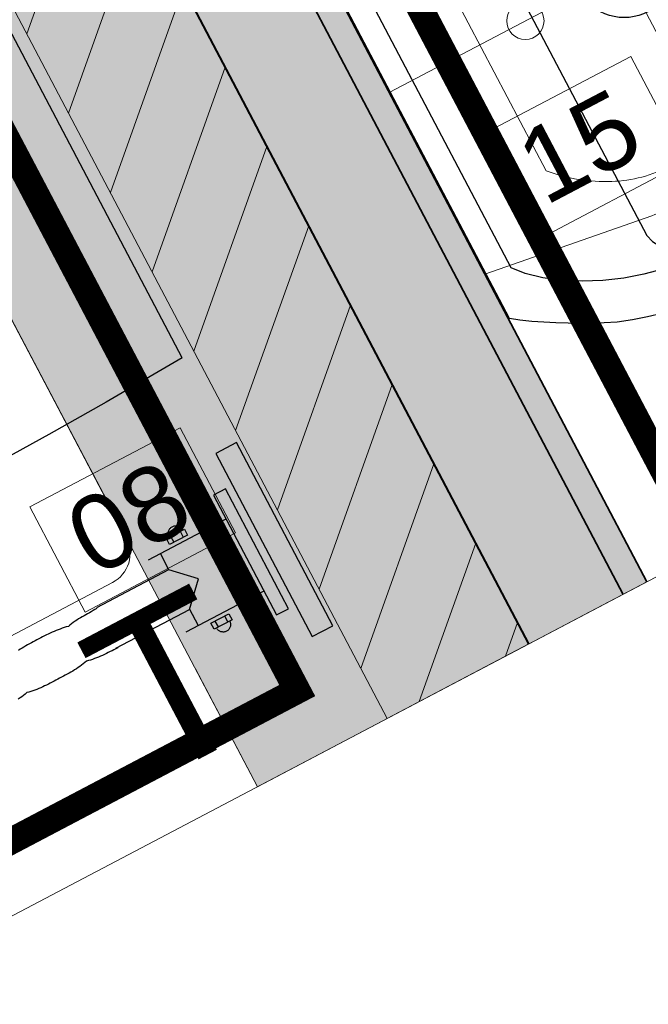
# Model space of a CAD drawing. Header units: metres. Extents: x 7408630 to 7411134, y 5569633 to 5570339.
# Tile 72 of 76: x 7410495.344 to 7410495.815, y 5569900.654 to 5569901.392. Entities that reach past the tile are written whole.
import ezdxf
from ezdxf.enums import TextEntityAlignment as Align

# ---------------------------------------------------------------- set-up
doc = ezdxf.new("R2010")
doc.units = ezdxf.units.M
doc.header["$MEASUREMENT"] = 0
doc.linetypes.add('HIDDEN2', pattern=[4.762499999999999, 3.175, -1.5875])
doc.layers.add('0-wypos-sanitarne', color=1, linetype='Continuous')
doc.layers.add('AS_ opisy', color=7, linetype='Continuous')
for name, color, linetype, lineweight in [('0-ZABUDOWA GK-MDF', 54, 'Continuous', 35), ('0_LEGENDA', 253, 'Continuous', 13), ('1_POSADZKA PODZIAŁY', 151, 'Continuous', 0), ('1_POSADZKI COKOŁY', 170, 'Continuous', 0), ('Hatch_zamurowania', 4, 'Continuous', 5), ('Istn-sciany', 3, 'Continuous', 20), ('OPIS POM NOWE', 140, 'Continuous', 5), ('Opis_pom', 9, 'Continuous', 18), ('Sciany', 2, 'Continuous', 40), ('WYBURZENIA HATCH', 253, 'Continuous', 0)]:
    doc.layers.add(name, color=color, linetype=linetype, lineweight=lineweight)
doc.layers.add('Wyburzenia', color=7, linetype='Continuous', lineweight=13, true_color=0xb0b0b0)
doc.styles.add('ARIAL', font='tahoma.ttf')
doc.styles.add('ROMANS07', font='arial.ttf')
doc.styles.add('TXT', font='simplex.shx')
pattern_1 = [(0, (-58931.34199039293, 199163.1944934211), (0, 80), []), (90, (-58931.34199039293, 199163.1944934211), (-80, 4.898587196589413e-15), [])]

# ---------------------------------------------------------------- blocks, each defined once
blk = doc.blocks.new('A$C351F644B')
for p, q in [((-16.70716144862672, 35.71644505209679), (-13.07346640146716, 19.98303263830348)), ((16.70716144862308, 35.71644505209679), (13.07346640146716, 19.98303263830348)), ((13.07346640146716, 19.98303263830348), (-13.07346640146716, 19.98303263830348)), ((-20, 17.5), (20, 17.5)), ((-22.5, 2.5), (-22.5, 15)), ((22.5, 15), (22.5, 2.5)), ((20, 0), (-20, 0))]:
    blk.add_line(p, q)
blk.add_circle((0, 8.75), 1.959448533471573)
for centre, radius, start, end in [((-3.637978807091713e-12, 50.9337153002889), 14.0662846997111, 90, 120.1094022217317), ((0, 50.93371530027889), 14.06628469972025, 59.89059777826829, 90), ((2.348952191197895, 46.88309227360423), 18.74871177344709, 120.1094022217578, 144.4623222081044), ((-2.348952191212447, 46.8830922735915), 18.74871177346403, 35.53767779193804, 59.89059777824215), ((6.058980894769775, 44.23307177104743), 23.3079794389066, 144.4623222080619, 163.5182619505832), ((-6.058980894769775, 44.23307177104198), 23.30797943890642, 16.4817380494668, 35.53767779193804), ((11.91658841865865, 42.50000000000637), 29.41658841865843, 163.5182619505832, 180), ((-11.91658841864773, 42.49999999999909), 29.41658841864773, 0, 16.4817380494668), ((11.91658841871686, 42.50000000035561), 29.41658841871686, 180.0000000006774, 193.3325782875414), ((-11.91658841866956, 42.49999999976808), 29.41658841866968, 346.6674217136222, 4.689918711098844e-10), ((-20, 15), 2.5, 90, 180), ((20, 15), 2.5, 0, 90), ((-20, 2.5), 2.5, 180, 270), ((20, 2.5), 2.5, 270, 0)]:
    blk.add_arc(centre, radius, start, end)
blk = doc.blocks.new('A$C578D6593')
for p, q in [((-26.36362283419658, 0), (-29.160557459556, 18.76077541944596)), ((17.63637716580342, 0), (20.43331179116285, 18.76077541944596)), ((-19.62802756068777, 11), (10.90078189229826, 11)), ((-26.36362283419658, 0), (17.63637716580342, 0))]:
    blk.add_line(p, q)
blk.add_circle((-4.363622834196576, 16.5), 2)
for centre, radius, start, end in [((-4.363622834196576, 13.99932096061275), 29.00067903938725, 90, 109.6071022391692), ((-4.363622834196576, 13.99932096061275), 29.00067903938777, 70.39289776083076, 90), ((-5.669874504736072, 17.66626340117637), 25.10802438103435, 109.6071022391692, 130.6955310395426), ((-3.057371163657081, 17.66626340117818), 25.10802438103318, 49.30446896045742, 70.39289776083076), ((-4.363622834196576, 15.49932096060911), 25.00067903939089, 90, 109.6071022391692), ((-4.363622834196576, 15.49932096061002), 25.00067903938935, 70.39289776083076, 90), ((-5.669874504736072, 19.1662634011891), 21.10802438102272, 109.6071022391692, 130.6955310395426), ((-3.057371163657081, 19.16626340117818), 21.10802438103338, 49.30446896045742, 70.39289776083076), ((-7.679959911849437, 20.00357201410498), 22.02525697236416, 130.6955310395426, 154.2825024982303), ((-1.047285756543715, 20.00357201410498), 22.02525697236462, 25.7174975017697, 49.30446896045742), ((-7.679959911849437, 21.5035720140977), 18.02525697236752, 130.6955310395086, 154.2825024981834), ((-1.047285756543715, 21.50357201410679), 18.02525697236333, 25.7174975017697, 49.30446896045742), ((-10.78687910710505, 21.50000000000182), 18.57674372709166, 154.2825024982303, 180), ((2.059633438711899, 21.50000000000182), 18.57674372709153, 0, 25.7174975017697), ((-10.78687910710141, 23.00000000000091), 14.57674372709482, 154.2825024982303, 180), ((2.059633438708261, 23), 14.57674372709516, 0, 25.7174975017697), ((-10.78687910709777, 23.00000000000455), 14.5767437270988, 180, 205.7174975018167), ((2.059633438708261, 23.00000000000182), 14.57674372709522, 334.2825024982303, 0), ((-10.78687910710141, 21.5), 18.57674372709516, 180, 188.4794401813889), ((2.059633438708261, 21.5), 18.57674372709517, 351.5205598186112, 0), ((-7.679959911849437, 24.49642798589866), 18.02525697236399, 205.7174975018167, 228.4822954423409), ((-1.047285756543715, 24.49642798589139), 18.02525697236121, 311.5177045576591, 334.2825024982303)]:
    blk.add_arc(centre, radius, start, end)
blk = doc.blocks.new('umywalka niep')
for p, q in [((-1.750359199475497, -33.90938066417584), (-1.750359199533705, -49.43985943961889)), ((8.692441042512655e-06, -33.90938066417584), (-1.750359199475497, -33.90938066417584)), ((8.692441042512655e-06, -49.43985943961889), (8.692441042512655e-06, -33.90938066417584)), ((-2.362957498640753, -36.59753267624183), (-3.378268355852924, -36.59753267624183)), ((-3.378268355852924, -36.59753267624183), (-3.378268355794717, -46.7517074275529)), ((-2.362957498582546, -46.75170742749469), (-2.362957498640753, -36.59753267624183)), ((-7.77794873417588, -37.64619983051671), (-7.791504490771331, -37.69920435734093)), ((-7.759214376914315, -37.59563229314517), (-7.77794873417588, -37.64619983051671)), ((-7.736062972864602, -37.54719712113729), (-7.759214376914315, -37.59563229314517)), ((-7.708342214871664, -37.50180818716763), (-7.736062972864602, -37.54719712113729)), ((-7.676509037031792, -37.45916086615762), (-7.708342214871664, -37.50180818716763)), ((-7.640563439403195, -37.42016903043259), (-7.676509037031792, -37.45916086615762)), ((-7.601571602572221, -37.38422343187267), (-7.640563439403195, -37.42016903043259)), ((-7.558924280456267, -37.35239025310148), (-7.601571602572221, -37.38422343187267)), ((-7.513535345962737, -37.32466949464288), (-7.558924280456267, -37.35239025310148)), ((-7.465100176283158, -37.30151809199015), (-7.513535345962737, -37.32466949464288)), ((-7.41453263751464, -37.28278373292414), (-7.465100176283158, -37.30151809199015)), ((-7.361528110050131, -37.26922797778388), (-7.41453263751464, -37.28278373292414)), ((-7.30669584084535, -37.26085082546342), (-7.361528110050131, -37.26922797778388)), ((-7.250188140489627, -37.25810921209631), (-7.30669584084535, -37.26085082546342)), ((-7.194137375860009, -37.26085082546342), (-7.250188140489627, -37.25810921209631)), ((-7.139305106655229, -37.26922797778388), (-7.194137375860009, -37.26085082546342)), ((-7.086605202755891, -37.28278373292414), (-7.139305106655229, -37.26922797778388)), ((-7.035733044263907, -37.30151809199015), (-7.086605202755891, -37.28278373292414)), ((-6.987602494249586, -37.32466949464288), (-7.035733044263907, -37.30151809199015)), ((-6.9419089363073, -37.35239025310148), (-6.987602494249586, -37.32466949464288)), ((-6.899413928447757, -37.38422343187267), (-6.9419089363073, -37.35239025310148)), ((-6.859965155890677, -37.42016903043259), (-6.899413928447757, -37.38422343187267)), ((-6.824476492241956, -37.45916086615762), (-6.859965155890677, -37.42016903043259)), ((-6.792643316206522, -37.50180818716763), (-6.824476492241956, -37.45916086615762)), ((-6.764922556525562, -37.54719712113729), (-6.792643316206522, -37.50180818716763)), ((-6.741466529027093, -37.59563229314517), (-6.764922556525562, -37.54719712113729)), ((-6.722884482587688, -37.6461998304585), (-6.741466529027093, -37.59563229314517)), ((-6.709176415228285, -37.69920435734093), (-6.722884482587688, -37.6461998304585)), ((-8.01174743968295, -38.34043728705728), (-8.01174743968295, -37.83293417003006)), ((-8.01174743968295, -37.83293417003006), (-6.488628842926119, -37.83293417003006)), ((-6.488628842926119, -38.34043728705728), (-8.01174743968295, -38.34043728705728)), ((-7.791504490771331, -37.69920435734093), (-7.799881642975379, -37.75403662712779)), ((-7.65107295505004, -37.82836481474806), (-7.65107295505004, -38.32764309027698)), ((-6.849151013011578, -37.82836481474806), (-6.849151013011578, -38.32764309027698)), ((-6.700799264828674, -37.75403662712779), (-6.709176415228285, -37.69920435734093)), ((-6.697753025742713, -37.81054432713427), (-6.700799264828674, -37.75403662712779)), ((-6.697753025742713, -37.81054432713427), (-6.697753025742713, -37.81054432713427)), ((-6.488628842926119, -37.83293417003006), (-6.488628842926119, -38.34043728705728)), ((-3.38420851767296, -38.62830670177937), (-9.984338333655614, -38.62830670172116)), ((-8.934757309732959, -39.98586230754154), (-8.934757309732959, -38.62556508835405)), ((-5.583896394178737, -44.68894791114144), (-5.583896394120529, -38.62556508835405)), ((-21.58334338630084, -40.07633555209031), (-21.74311852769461, -40.09019593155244)), ((-21.42280668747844, -40.06536909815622), (-21.58334338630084, -40.07633555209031)), ((-21.26211767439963, -40.05653501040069), (-21.42280668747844, -40.06536909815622)), ((-21.10127635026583, -40.04998560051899), (-21.26211767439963, -40.05653501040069)), ((-20.94043502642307, -40.0452639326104), (-21.10127635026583, -40.04998560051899)), ((-20.77989832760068, -40.04221769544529), (-20.94043502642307, -40.0452639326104)), ((-20.62012318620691, -40.04023764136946), (-20.77989832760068, -40.04221769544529)), ((-20.46110960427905, -40.03932376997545), (-20.62012318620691, -40.04023764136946)), ((-20.303314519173, -40.03901914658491), (-20.46110960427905, -40.03932376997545)), ((-20.14658561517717, -40.03901914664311), (-20.303314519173, -40.03901914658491)), ((-19.9866581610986, -40.03901914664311), (-20.14658561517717, -40.03901914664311)), ((-19.82657839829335, -40.03932376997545), (-19.9866581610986, -40.03901914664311)), ((-19.66665094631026, -40.04023764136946), (-19.82657839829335, -40.03932376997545)), ((-19.50672349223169, -40.04221769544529), (-19.66665094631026, -40.04023764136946)), ((-19.34725297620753, -40.04511162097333), (-19.50672349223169, -40.04221769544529)), ((-19.1873255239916, -40.04968097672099), (-19.34725297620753, -40.04511162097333)), ((-19.02785500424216, -40.05607807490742), (-19.1873255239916, -40.04968097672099)), ((-18.86792755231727, -40.06460753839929), (-19.02785500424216, -40.05607807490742)), ((-18.70845703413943, -40.07526936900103), (-18.86792755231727, -40.06460753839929)), ((-18.54898651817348, -40.08882512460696), (-18.70845703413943, -40.07526936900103)), ((-18.38951600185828, -40.10512249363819), (-18.54898651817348, -40.08882512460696)), ((-18.22974086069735, -40.12507534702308), (-18.38951600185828, -40.10512249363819)), ((-18.07027034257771, -40.14822675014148), (-18.22974086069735, -40.12507534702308)), ((-17.91064751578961, -40.17549057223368), (-18.07027034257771, -40.14822675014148)), ((-17.75102468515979, -40.20671450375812), (-17.91064751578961, -40.17549057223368)), ((-17.59109723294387, -40.24266010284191), (-17.75102468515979, -40.20671450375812)), ((-17.43436832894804, -40.20747606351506), (-17.59109723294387, -40.24266010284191)), ((-17.27763942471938, -40.17823218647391), (-17.43436832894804, -40.20747606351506)), ((-17.12091052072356, -40.15401460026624), (-17.27763942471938, -40.17823218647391)), ((-16.96372468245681, -40.13467099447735), (-17.12091052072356, -40.15401460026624)), ((-16.80699578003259, -40.11898287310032), (-16.96372468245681, -40.13467099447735)), ((-16.64980994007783, -40.10695023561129), (-16.80699578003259, -40.11898287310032)), ((-16.49308103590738, -40.09750690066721), (-16.64980994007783, -40.10695023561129)), ((-16.33589519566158, -40.09050055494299), (-16.49308103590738, -40.09750690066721)), ((-16.1791662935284, -40.08471270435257), (-16.33589519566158, -40.09050055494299)), ((-16.02198045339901, -40.0801433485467), (-16.1791662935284, -40.08471270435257)), ((-15.86525155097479, -40.07587861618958), (-16.02198045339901, -40.0801433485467)), ((-15.70806571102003, -40.07161388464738), (-15.86525155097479, -40.07587861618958)), ((-15.55133680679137, -40.06628296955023), (-15.70806571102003, -40.07161388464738)), ((-15.39415096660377, -40.05973355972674), (-15.55133680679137, -40.06628296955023)), ((-15.23742206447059, -40.05105178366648), (-15.39415096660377, -40.05973355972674)), ((-15.08023622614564, -40.04008532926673), (-15.23742206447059, -40.05105178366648)), ((-8.95912720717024, -39.99957037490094), (-15.08160703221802, -39.99957037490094)), ((-15.08023622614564, -40.04008532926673), (-15.08023622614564, -40.04008532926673)), ((-7.293292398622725, -41.62123474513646), (-8.946485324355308, -39.99378252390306)), ((-8.951359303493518, -43.35225903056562), (-7.293292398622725, -41.62123474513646)), ((-23.29913648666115, -43.30306229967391), (-23.45860700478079, -43.32255821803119)), ((-23.139665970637, -43.27975858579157), (-23.29913648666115, -43.30306229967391)), ((-22.98019545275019, -43.25279938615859), (-23.139665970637, -43.27975858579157)), ((-22.82072493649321, -43.22172776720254), (-22.98019545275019, -43.25279938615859)), ((-22.66125442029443, -43.18654372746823), (-22.82072493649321, -43.22172776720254)), ((-22.5063532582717, -43.22172776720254), (-22.66125442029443, -43.18654372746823)), ((-22.35038591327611, -43.25264707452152), (-22.5063532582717, -43.22172776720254)), ((-22.19396163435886, -43.2791493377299), (-22.35038591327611, -43.25264707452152)), ((-22.0366234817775, -43.30199611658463), (-22.19396163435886, -43.2791493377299)), ((-21.87898070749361, -43.32103509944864), (-22.0366234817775, -43.30199611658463)), ((-21.72088099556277, -43.3368755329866), (-21.87898070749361, -43.32103509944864)), ((-21.56247666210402, -43.34966972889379), (-21.72088099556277, -43.3368755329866)), ((-21.40392001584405, -43.36002693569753), (-21.56247666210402, -43.34966972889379)), ((-21.24582030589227, -43.3676425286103), (-21.40392001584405, -43.36002693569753)), ((-21.0874159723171, -43.37343037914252), (-21.24582030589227, -43.3676425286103)), ((-20.92931626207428, -43.37739048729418), (-21.0874159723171, -43.37343037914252)), ((-20.77136886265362, -43.38013210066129), (-20.92931626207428, -43.37739048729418)), ((-20.61433533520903, -43.38150290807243), (-20.77136886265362, -43.38013210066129)), ((-20.45760643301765, -43.38226446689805), (-20.61433533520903, -43.38150290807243)), ((-20.30179139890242, -43.38241677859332), (-20.45760643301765, -43.38226446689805)), ((-20.14658561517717, -43.38256909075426), (-20.30179139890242, -43.38241677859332)), ((-19.98757203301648, -43.38241677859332), (-20.14658561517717, -43.38256909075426)), ((-19.82718764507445, -43.38226446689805), (-19.98757203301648, -43.38241677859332)), ((-19.66634632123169, -43.38135059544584), (-19.82718764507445, -43.38226446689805)), ((-19.50474343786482, -43.37997978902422), (-19.66634632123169, -43.38135059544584)), ((-19.34314055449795, -43.37723817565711), (-19.50474343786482, -43.37997978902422)), ((-19.18123304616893, -43.37312575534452), (-19.34314055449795, -43.37723817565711)), ((-19.01963016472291, -43.36703328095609), (-19.18123304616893, -43.37312575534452)), ((-18.85817959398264, -43.35911306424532), (-19.01963016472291, -43.36703328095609)), ((-18.69749058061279, -43.34845123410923), (-18.85817959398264, -43.35911306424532)), ((-18.53756312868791, -43.33520010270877), (-18.69749058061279, -43.34845123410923)), ((-18.37870185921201, -43.3187504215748), (-18.53756312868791, -43.33520010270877)), ((-18.22090677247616, -43.29910219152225), (-18.37870185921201, -43.3187504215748)), ((-18.0647871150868, -43.27534154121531), (-18.22090677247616, -43.29910219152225)), ((-17.91003826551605, -43.24792540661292), (-18.0647871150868, -43.27534154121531)), ((-17.75726947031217, -43.21593991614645), (-17.91003826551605, -43.24792540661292)), ((-17.60632841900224, -43.1795373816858), (-17.75726947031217, -43.21593991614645)), ((-17.44944720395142, -43.21593991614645), (-17.60632841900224, -43.1795373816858)), ((-17.29149980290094, -43.24792540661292), (-17.44944720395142, -43.21593991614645)), ((-17.133247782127, -43.27534154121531), (-17.29149980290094, -43.24792540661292)), ((-16.97438651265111, -43.29910219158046), (-17.133247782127, -43.27534154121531)), ((-16.81522061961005, -43.3187504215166), (-16.97438651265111, -43.29910219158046)), ((-16.65559778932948, -43.33535241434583), (-16.81522061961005, -43.3187504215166)), ((-16.4958226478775, -43.3486035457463), (-16.65559778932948, -43.33535241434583)), ((-16.33559057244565, -43.35941768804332), (-16.4958226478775, -43.3486035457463)), ((-16.17566312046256, -43.36749021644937), (-16.33559057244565, -43.35941768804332)), ((-16.01527873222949, -43.37358269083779), (-16.17566312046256, -43.36749021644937)), ((-15.85489434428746, -43.37769511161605), (-16.01527873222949, -43.37358269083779)), ((-15.6945099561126, -43.38058903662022), (-15.85489434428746, -43.37769511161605)), ((-15.5345825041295, -43.38195984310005), (-15.6945099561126, -43.38058903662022)), ((-15.3743504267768, -43.38287371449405), (-15.5345825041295, -43.38195984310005)), ((-15.21457528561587, -43.38302602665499), (-15.3743504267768, -43.38287371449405)), ((-15.05480014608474, -43.38317833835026), (-15.21457528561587, -43.38302602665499)), ((-15.19157619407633, -43.35225903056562), (-8.951359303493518, -43.35225903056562)), ((-15.05480014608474, -43.38317833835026), (-15.05480014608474, -43.38317833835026)), ((-8.934757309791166, -44.68894791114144), (-8.934757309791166, -43.35850381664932)), ((-3.38420851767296, -44.72078109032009), (-9.984338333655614, -44.72078109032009)), ((-8.01174743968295, -45.5138689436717), (-8.011747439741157, -45.00636582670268)), ((-8.011747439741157, -45.00636582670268), (-6.488628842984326, -45.00636582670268)), ((-7.65107295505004, -45.5184382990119), (-7.65107295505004, -45.01916002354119)), ((-6.849151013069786, -45.5184382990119), (-6.849151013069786, -45.01916002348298)), ((-6.488628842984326, -45.00636582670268), (-6.488628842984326, -45.5138689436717)), ((-6.488628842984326, -45.5138689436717), (-8.01174743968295, -45.5138689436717)), ((-7.791504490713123, -45.64714182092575), (-7.799881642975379, -45.59230955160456)), ((-7.777948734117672, -45.69984172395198), (-7.791504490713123, -45.64714182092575)), ((-7.759214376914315, -45.75071388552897), (-7.777948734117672, -45.69984172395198)), ((-7.736062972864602, -45.7988444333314), (-7.759214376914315, -45.75071388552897)), ((-7.708342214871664, -45.84453799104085), (-7.736062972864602, -45.7988444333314)), ((-6.76492255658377, -45.7988444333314), (-6.792643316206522, -45.84453799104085)), ((-6.741466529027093, -45.75071388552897), (-6.76492255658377, -45.7988444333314)), ((-6.72288448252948, -45.69984172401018), (-6.741466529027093, -45.75071388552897)), ((-6.709176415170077, -45.64714182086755), (-6.72288448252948, -45.69984172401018)), ((-6.700799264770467, -45.59230955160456), (-6.709176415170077, -45.64714182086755)), ((-6.697753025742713, -45.53625878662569), (-6.700799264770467, -45.59230955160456)), ((-6.697753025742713, -45.53625878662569), (-6.697753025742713, -45.53625878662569)), ((-7.676509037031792, -45.88703299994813), (-7.708342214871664, -45.84453799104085)), ((-7.640563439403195, -45.92648177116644), (-7.676509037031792, -45.88703299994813)), ((-7.601571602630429, -45.9619704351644), (-7.640563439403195, -45.92648177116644)), ((-7.558924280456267, -45.99380361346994), (-7.601571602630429, -45.9619704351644)), ((-7.513535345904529, -46.02152437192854), (-7.558924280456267, -45.99380361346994)), ((-7.465100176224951, -46.04498039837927), (-7.513535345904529, -46.02152437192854)), ((-7.41453263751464, -46.06356244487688), (-7.465100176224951, -46.04498039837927)), ((-7.361528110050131, -46.07727051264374), (-7.41453263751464, -46.06356244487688)), ((-7.30669584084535, -46.08564766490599), (-7.361528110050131, -46.07727051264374)), ((-7.250188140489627, -46.0886939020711), (-7.30669584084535, -46.08564766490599)), ((-7.194137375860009, -46.08564766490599), (-7.250188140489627, -46.0886939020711)), ((-7.139305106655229, -46.07727051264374), (-7.194137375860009, -46.08564766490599)), ((-7.086605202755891, -46.06356244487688), (-7.139305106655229, -46.07727051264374)), ((-7.035733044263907, -46.04498039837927), (-7.086605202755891, -46.06356244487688)), ((-6.987602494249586, -46.02152437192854), (-7.035733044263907, -46.04498039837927)), ((-6.9419089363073, -45.99380361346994), (-6.987602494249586, -46.02152437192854)), ((-6.899413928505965, -45.9619704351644), (-6.9419089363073, -45.99380361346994)), ((-6.859965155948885, -45.92648177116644), (-6.899413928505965, -45.9619704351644)), ((-6.824476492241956, -45.88703299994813), (-6.859965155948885, -45.92648177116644)), ((-6.792643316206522, -45.84453799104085), (-6.824476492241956, -45.88703299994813)), ((-3.378268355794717, -46.7517074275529), (-2.362957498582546, -46.75170742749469)), ((-1.750359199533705, -49.43985943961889), (8.692441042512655e-06, -49.43985943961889))]:
    blk.add_line(p, q)
blk = doc.blocks.new('A$Cfa5879fe')
at = {"linetype": 'Continuous'}
for points in [[(-0.2689946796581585, -1.373418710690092e-05), (0.2689946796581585, 1.373418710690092e-05)], [(-0.2689959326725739, -4.269268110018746e-05), (-0.2718548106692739, -0.06611439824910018), (-0.2732794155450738, -0.1153402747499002), (-0.2740543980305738, -0.1542785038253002), (-0.2745049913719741, -0.1865286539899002), (-0.2747793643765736, -0.2140890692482), (-0.2749532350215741, -0.2381816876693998), (-0.2750664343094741, -0.2596077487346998), (-0.2751278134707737, -0.2789168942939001), (-0.2751403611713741, -0.2891865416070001)]]:
    blk.add_lwpolyline(points, dxfattribs=at)
blk = doc.blocks.new('A$C527aaae0')
for points in [[(0.1915396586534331, -0.001028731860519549), (0.1974737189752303, -0.009309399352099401), (0.2030117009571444, -0.01727044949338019), (0.2081756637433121, -0.02501212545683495), (0.2129876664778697, -0.03263467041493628), (0.2174697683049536, -0.04023832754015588), (0.2216440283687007, -0.04792334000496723), (0.2255325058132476, -0.05578995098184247), (0.2291572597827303, -0.06393840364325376), (0.2328138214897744, -0.07346888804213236), (0.2365609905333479, -0.08447942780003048), (0.2399195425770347, -0.09533923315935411), (0.2428512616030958, -0.1061286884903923), (0.2453179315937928, -0.1169281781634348), (0.2472813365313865, -0.1278180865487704), (0.2487032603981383, -0.1388787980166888), (0.2495454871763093, -0.1501906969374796), (0.2497698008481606, -0.1618341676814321), (0.2491873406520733, -0.1765829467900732), (0.247829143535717, -0.1917958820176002), (0.2456990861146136, -0.2067330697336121), (0.2427689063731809, -0.221400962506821), (0.239010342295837, -0.2358060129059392), (0.2343951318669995, -0.2499546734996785), (0.2288950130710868, -0.2638533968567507), (0.2224817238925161, -0.277508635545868), (0.2132242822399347, -0.293649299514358), (0.1946554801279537, -0.3189534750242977), (0.1739800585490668, -0.3414527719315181), (0.1513188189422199, -0.3610338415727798), (0.1267925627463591, -0.3775833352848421), (0.1005220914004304, -0.3909879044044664), (0.07262820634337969, -0.4011342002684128), (0.04323170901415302, -0.4079088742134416), (0.01245340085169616, -0.4111985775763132), (-0.01905587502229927, -0.4105231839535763), (-0.04947961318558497, -0.406268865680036), (-0.07856211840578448, -0.3987908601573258), (-0.1061593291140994, -0.38812553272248), (-0.1321271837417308, -0.3743092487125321), (-0.15632162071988, -0.3573783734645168), (-0.1785985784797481, -0.3373692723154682), (-0.1988139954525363, -0.3143183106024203), (-0.2168238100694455, -0.2882618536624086), (-0.2236785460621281, -0.2745943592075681), (-0.2298513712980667, -0.2607962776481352), (-0.2352923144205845, -0.2468363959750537), (-0.2399514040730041, -0.2326835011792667), (-0.2437786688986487, -0.2183063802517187), (-0.2467241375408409, -0.203673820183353), (-0.2487378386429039, -0.1887546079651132), (-0.2497698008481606, -0.1735175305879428), (-0.2497127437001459, -0.1594769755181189), (-0.2489831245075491, -0.1479083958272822), (-0.2478595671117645, -0.1366524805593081), (-0.2463301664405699, -0.1256298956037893), (-0.2443830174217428, -0.1147613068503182), (-0.2420062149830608, -0.1039673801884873), (-0.2391878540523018, -0.09316878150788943), (-0.2359160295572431, -0.08228617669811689), (-0.2321788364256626, -0.07124023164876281), (-0.2282286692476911, -0.06233276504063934), (-0.2241943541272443, -0.05413129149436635), (-0.2200344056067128, -0.04606608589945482), (-0.2157356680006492, -0.03811869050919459), (-0.2112849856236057, -0.03027064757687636), (-0.206669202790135, -0.02250349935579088), (-0.2018751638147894, -0.01479878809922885), (-0.1968897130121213, -0.007138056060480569), (-0.1921408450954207, -0.001028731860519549)], [(0.1607519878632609, -0.01981099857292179), (0.1621742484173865, -0.02094039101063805), (0.1633917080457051, -0.02198060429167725), (0.1644547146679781, -0.02297416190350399), (0.1654136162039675, -0.02396358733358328), (0.1663187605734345, -0.02499140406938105), (0.1672204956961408, -0.02610013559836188), (0.1681691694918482, -0.02733230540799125), (0.1692151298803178, -0.0287304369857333), (0.173875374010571, -0.03438762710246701), (0.1821062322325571, -0.04506743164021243), (0.1892714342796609, -0.05572591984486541), (0.1954411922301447, -0.06651474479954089), (0.2006857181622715, -0.07758555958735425), (0.2050752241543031, -0.0890900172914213), (0.2086799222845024, -0.101179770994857), (0.2115700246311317, -0.1140064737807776), (0.2138157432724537, -0.1277217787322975), (0.215211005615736, -0.1416267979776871), (0.2160046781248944, -0.1550793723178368), (0.21619667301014, -0.168185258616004), (0.2157521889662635, -0.1810319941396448), (0.2146364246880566, -0.1937071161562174), (0.21281457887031, -0.2062981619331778), (0.2102518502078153, -0.2188926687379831), (0.2069134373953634, -0.2315781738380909), (0.2007108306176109, -0.2492728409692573), (0.187442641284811, -0.2756370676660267), (0.1704065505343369, -0.3000590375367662), (0.1499296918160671, -0.3221001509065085), (0.126339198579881, -0.341321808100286), (0.09996220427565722, -0.3572854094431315), (0.07112584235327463, -0.3695523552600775), (0.04015724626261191, -0.3776840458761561), (0.00738354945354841, -0.3812418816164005), (-0.02481115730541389, -0.3801586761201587), (-0.0554992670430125, -0.3744949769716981), (-0.08464772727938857, -0.3645266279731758), (-0.1118917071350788, -0.3505980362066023), (-0.1368663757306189, -0.3330536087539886), (-0.1592069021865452, -0.3122377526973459), (-0.1785484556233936, -0.2884948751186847), (-0.1945262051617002, -0.2621693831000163), (-0.2052512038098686, -0.2373261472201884), (-0.2087532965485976, -0.2246608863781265), (-0.211653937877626, -0.2119108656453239), (-0.2139240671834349, -0.1990778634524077), (-0.2155346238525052, -0.1861636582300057), (-0.216456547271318, -0.1731700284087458), (-0.2166607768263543, -0.1600987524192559), (-0.216118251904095, -0.1469516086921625), (-0.2147999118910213, -0.1337303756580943), (-0.212894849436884, -0.1200377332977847), (-0.2097361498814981, -0.1056036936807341), (-0.2052340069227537, -0.09088842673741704), (-0.1995327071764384, -0.07629095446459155), (-0.1927765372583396, -0.0622102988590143), (-0.185109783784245, -0.04904548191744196), (-0.1766767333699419, -0.03719552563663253), (-0.1676216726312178, -0.02705945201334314), (-0.1590067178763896, -0.01981099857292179)]]:
    blk.add_lwpolyline(points, close=True)
blk.add_lwpolyline([(0.215089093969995, -0.1517907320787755), (0.2126128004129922, -0.1463626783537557), (0.2099918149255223, -0.1415279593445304), (0.2070987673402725, -0.137198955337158), (0.2038062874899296, -0.133288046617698), (0.1999870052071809, -0.1297076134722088), (0.1955135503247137, -0.1263700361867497), (0.1902585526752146, -0.1231876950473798), (0.1842017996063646, -0.1211091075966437), (-0.1851092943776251, -0.1211091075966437), (-0.1908688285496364, -0.122773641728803), (-0.1958944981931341, -0.1256215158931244), (-0.2003445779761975, -0.1288945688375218), (-0.2042858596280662, -0.1325971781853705), (-0.2077851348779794, -0.1367337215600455), (-0.2109091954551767, -0.1413085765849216), (-0.2137248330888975, -0.1463261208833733), (-0.2162988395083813, -0.1517907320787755), (-0.2162988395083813, -0.1520558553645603)])
at = {"lineweight": 5}
for points in [[(0.1862581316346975, -0.1213742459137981), (0.1862581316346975, -0.1211091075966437)], [(0.1862581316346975, -0.1211091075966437), (0.1862581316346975, -0.1213742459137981)]]:
    blk.add_lwpolyline(points, dxfattribs=at)
for radius in [0.0371429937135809, 0.0219241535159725]:
    blk.add_circle((0.000463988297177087, -0.1995073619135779), radius)
at = {"layer": 'DEFPOINTS', "lineweight": 5}
for points in [[(0, 0), (0, -0.4111102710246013)], [(-0.05731229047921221, -0.1984812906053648), (0.05817592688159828, -0.1984812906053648)]]:
    blk.add_lwpolyline(points, dxfattribs=at)
blk = doc.blocks.new('A$C142d3faa')
at = {"layer": '1_POSADZKA PODZIAŁY'}
h = blk.add_hatch(dxfattribs=at)
h.set_pattern_fill('_USER', color=256, scale=80, double=1, pattern_type=0)
h.set_pattern_definition(pattern_1)
h.paths.add_polyline_path([(442.2253591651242, 1281.606190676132), (565.225359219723, 1281.606190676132), (565.225359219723, 1046.606190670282), (442.2253591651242, 1046.606190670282)])
h = blk.add_hatch(dxfattribs=at)
h.set_pattern_fill('_USER', color=256, scale=80, double=1, pattern_type=0)
h.set_pattern_definition(pattern_1)
h.paths.add_polyline_path([(419.2253591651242, 1045.606190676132), (183.2253591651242, 1045.606190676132), (183.2253591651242, 1265.606190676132), (299.2339670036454, 1265.596304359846), (299.2339670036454, 1245.596304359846), (419.2253591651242, 1245.606190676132)])
at = {"layer": 'Hatch_zamurowania'}
h = blk.add_hatch(dxfattribs=at)
h.set_pattern_fill('ANSI31', color=256, scale=1.5)
h.set_pattern_definition([(45, (-39215.06315442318, 199163.1944934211), (-3.367596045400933, 3.367596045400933), [])])
h.paths.add_polyline_path([(419.2253591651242, 1588.606190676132), (431.2253591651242, 1588.606190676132), (431.2253591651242, 1045.606190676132), (419.2253591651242, 1045.606190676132)])
at = {"layer": 'WYBURZENIA HATCH'}
h = blk.add_hatch(dxfattribs=at)
h.set_pattern_fill('AR-CONC', color=256, scale=0.1)
h.set_pattern_definition([(49.99999999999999, (-39215.06315442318, 199163.1944934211), (18.2184668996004, -1.593908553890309), [1.905, -20.955]), (355, (-39215.06315442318, 199163.1944934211), (-3.524342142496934, 19.10568452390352), [1.524, -16.764058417]), (100.4514447, (-39213.54495372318, 199163.0616680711), (14.69412470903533, 17.51177519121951), [1.61900088, -17.80902446]), (46.18420000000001, (-39215.06315442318, 199168.2744934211), (27.10790408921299, -4.204232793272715), [2.8575, -31.4325]), (96.63555760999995, (-39212.80416442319, 199167.9241434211), (23.7404134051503, 24.74261245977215), [2.428502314, -26.713560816]), (351.1841511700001, (-39215.06315442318, 199168.2744934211), (23.74041340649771, 24.74261245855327), [2.285996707, -25.145973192]), (21, (-39212.52315442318, 199167.0044934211), (15.16143912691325, -10.22651981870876), [1.905, -20.955]), (326.0000000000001, (-39212.52315442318, 199167.0044934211), (6.180202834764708, 18.41879661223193), [1.524, -16.764]), (71.45144499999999, (-39211.25970116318, 199166.1522834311), (21.34164192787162, 8.192276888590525), [1.61900088, -17.80899376]), (37.50000000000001, (-39215.06315442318, 199163.1944934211), (0.3088603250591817, 8.455503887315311), [0, -16.5608, 0, -17.018, 0, -16.8275]), (7.499999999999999, (-39215.06315442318, 199163.1944934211), (6.681966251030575, 10.01805748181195), [0, -9.7028, 0, -16.1798, 0, -6.413500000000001]), (327.5, (-39220.72735442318, 199163.1944934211), (13.55905951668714, -0.5728743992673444), [0, -6.350000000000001, 0, -19.812, 0, -26.289]), (317.5, (-39223.26735442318, 199163.1944934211), (14.81291813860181, 2.542649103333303), [0, -8.255, 0, -13.1572, 0, -18.669])])
h.paths.add_polyline_path([(441.2253591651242, 1045.606190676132), (408.2253591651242, 1045.606190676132), (408.2253591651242, 1588.606190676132), (441.2253591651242, 1588.606190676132)])
at = {"layer": '0-ZABUDOWA GK-MDF'}
for points in [[(439.2253591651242, 1045.606190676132), (439.2253591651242, 1588.606190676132)], [(441.2253591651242, 1045.606190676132), (441.2253591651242, 1588.606190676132)]]:
    blk.add_lwpolyline(points, dxfattribs=at)
at = {"layer": '0_LEGENDA', "color": 7}
for points in [[(445.7866158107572, 1081.061577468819), (458.5363182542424, 1081.061577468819), (458.5363182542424, 1072.135303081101), (445.7866158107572, 1072.135303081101)], [(402.8904033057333, 1072.148060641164), (415.6401057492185, 1072.148060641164), (415.6401057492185, 1063.221786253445), (402.8904033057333, 1063.221786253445)]]:
    blk.add_lwpolyline(points, dxfattribs=at)
for points in [[(445.7866158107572, 1072.135303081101), (458.5363182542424, 1072.135303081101), (458.5363182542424, 1081.061577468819), (445.7866158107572, 1081.061577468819)], [(402.8904033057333, 1063.221786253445), (415.6401057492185, 1063.221786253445), (415.6401057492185, 1072.148060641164), (402.8904033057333, 1072.148060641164)]]:
    blk.add_lwpolyline(points, close=True, dxfattribs=at)
at = {"layer": '1_POSADZKI COKOŁY', "color": 180, "true_color": 0x3022f7, "const_width": 2}
for points in [[(446.2253591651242, 1050.606190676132), (561.2253591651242, 1050.606190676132), (561.2253591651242, 1277.606190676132), (446.2253591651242, 1277.606190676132)], [(188.2253591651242, 1050.606190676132), (414.2253591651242, 1050.606190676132), (414.2253591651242, 1240.606190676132), (294.2253591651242, 1240.606190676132), (294.2253591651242, 1260.606190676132), (188.2253591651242, 1260.606190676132)]]:
    blk.add_lwpolyline(points, close=True, dxfattribs=at)
at = {"layer": 'Istn-sciany'}
blk.add_lwpolyline([(459.2253592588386, 1045.606190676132), (362.2253591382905, 1045.606190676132)], dxfattribs=at)
at = {"layer": 'Sciany'}
blk.add_lwpolyline([(431.2253591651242, 1045.606190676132), (431.2253591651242, 1588.606190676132)], dxfattribs=at)
at = {"layer": 'Wyburzenia', "linetype": 'HIDDEN2', "ltscale": 3}
for points in [[(408.2253591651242, 1045.606190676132), (408.2253591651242, 1588.606190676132)], [(441.2253591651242, 1045.606190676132), (441.2253591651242, 1588.606190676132)]]:
    blk.add_lwpolyline(points, dxfattribs=at)
at = {"layer": 'Wyburzenia'}
for points in [[(441.2253591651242, 1045.606190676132), (408.2253591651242, 1045.606190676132), (408.2253591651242, 1588.606190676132), (441.2253591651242, 1588.606190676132)], [(419.2253591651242, 1588.606190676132), (431.2253591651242, 1588.606190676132), (431.2253591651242, 1045.606190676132), (419.2253591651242, 1045.606190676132)]]:
    blk.add_lwpolyline(points, close=True, dxfattribs=at)
at = {"layer": '0-wypos-sanitarne'}
blk.add_blockref('umywalka niep', (418.8623842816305, 1103.10395204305), dxfattribs=at)
at = {"layer": '0-wypos-sanitarne', "yscale": 100, "zscale": 100}
for name, p, xscale, rotation in [('A$Cfa5879fe', (418.2253591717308, 1103.613384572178), -100, 270), ('A$C527aaae0', (441.2253591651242, 1087.106190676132), 100, 89.99999999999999)]:
    blk.add_blockref(name, p, dxfattribs=dict(at, xscale=xscale, rotation=rotation))
at = {"layer": 'Wyburzenia', "linetype": 'HIDDEN2', "ltscale": 3, "rotation": 89.99999999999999}
blk.add_blockref('A$C351F644B', (408.2253591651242, 1086.729454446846), dxfattribs=at)
at = {"layer": 'Wyburzenia', "linetype": 'HIDDEN2', "ltscale": 3, "xscale": -0.7, "yscale": 0.7, "zscale": 0.7, "rotation": 270}
blk.add_blockref('A$C578D6593', (441.2253591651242, 1090.160726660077), dxfattribs=at)
at = {"layer": '0_LEGENDA', "color": 7, "char_height": 7.5, "width": 10.99403024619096, "attachment_point": 3, "style": 'ROMANS07'}
for s, insert in [('{\\fArial|b0|i0|c162|p34;\\H0.75x;1\\fArial|b0|i0|c238|p34;5}', (456.3246263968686, 1079.729034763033)), ('{\\fArial|b0|i0|c162|p34;\\H0.75x;08}', (413.4284138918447, 1070.815517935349))]:
    blk.add_mtext(s, dxfattribs=dict(at, insert=insert))
at = {"layer": 'AS_ opisy', "insert": (400.9320580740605, 1061.4827008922), "char_height": 12, "attachment_point": 1, "style": 'TXT'}
blk.add_mtext_dynamic_manual_height_columns('{\\fArial|b0|i0|c238|p34;T}', width=15, gutter_width=75, heights=[15], dxfattribs=at)
at = {"layer": 'OPIS POM NOWE', "style": 'ARIAL'}
for tag, p in [('E1,4', (2085.453509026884, 1677.902724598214)), ('E1,4', (2642.565068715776, 1467.098580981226)), ('E1,4', (2887.554946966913, 1334.669140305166)), ('E1,1', (2346.15172770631, 945.3069204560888)), ('E1,2', (2380.289767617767, 731.4605824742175)), ('E1,4', (3248.926969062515, 423.5622677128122)), ('E1,3', (2269.290473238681, 389.8474601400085)), ('E1,5', (4145.396889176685, -41.41678165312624))]:
    blk.add_attdef(tag, text='', height=23.936, dxfattribs=at).set_placement(p, align=Align.MIDDLE_CENTER)
at = {"layer": 'Opis_pom', "ltscale": 0.7, "style": 'ARIAL'}
for tag, p in [('B1,18', (784.175454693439, 4749.376909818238)), ('B1,21', (1474.160621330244, 4744.552251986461)), ('B1/17', (593.1950013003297, 4721.360037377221)), ('1,23', (2643.879736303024, 4721.360037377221)), ('1,22', (2015.997302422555, 4715.619925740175)), ('A1,1', (-123.2752701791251, 4710.792713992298)), ('B1,1', (2964.213888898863, 4687.194759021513)), ('B1,19', (983.4770436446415, 4684.250472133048)), ('A1,6', (-365.3793687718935, 4657.226791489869)), ('A1,16', (198.2072643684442, 4631.436355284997)), ('B1,20', (1267.194878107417, 4624.632454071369)), ('B1,3', (3298.013043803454, 4567.235815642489)), ('B1,4', (4545.109849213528, 4480.622250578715)), ('A1,5', (-782.1155021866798, 4446.932694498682)), ('A1,2', (-186.9193724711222, 4425.112318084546)), ('A1,15', (198.2072643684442, 4391.000839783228)), ('B1,2', (2872.012077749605, 4302.459186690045)), ('A1,3', (-121.2895641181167, 4150.905633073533)), ('B1,8', (2427.383192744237, 4053.123158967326)), ('B1,6', (4754.926236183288, 3940.334623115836)), ('A1,4', (-837.6792277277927, 3920.772192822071)), ('B1,14', (401.2060605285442, 3890.998977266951)), ('B1,13', (1255.283140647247, 3857.264790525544)), ('B1,5', (4487.887436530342, 3854.524062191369)), ('B1,10', (1961.599271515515, 3852.276071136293)), ('B1,9', (2126.781835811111, 3827.246892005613)), ('B1,7', (3203.179523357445, 3799.68363001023)), ('B1,11', (2118.658790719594, 3658.838670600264)), ('B1,12', (1949.477289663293, 3633.257187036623)), ('C1,2', (2894.604733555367, 3427.283363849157)), ('C1,3', (2160.246723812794, 3198.455877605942)), ('C1,1', (3129.25555325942, 2706.44898945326)), ('C1,4', (2077.339235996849, 2485.413103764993)), ('C1,5', (2131.383208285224, 2180.309788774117)), ('C1,10', (3196.043433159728, 2172.920878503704)), ('C1,9', (3215.995519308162, 1907.634199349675)), ('C1,6', (2168.073843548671, 1819.58528353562)), ('D0,18', (1348.653176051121, 1483.781635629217)), ('C1,8', (2890.195548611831, 1472.29709332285)), ('C1,7', (2247.746238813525, 1432.404889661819)), ('D,03', (680.1466722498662, 1361.206844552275)), ('D0,15', (1769.826019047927, 1360.285680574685)), ('D,07', (301.6534830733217, 1339.208595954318)), ('D0,6', (-189.623502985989, 1299.117330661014)), ('D0,8', (-573.6059719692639, 1280.794415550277)), ('D0,2', (1011.718833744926, 1184.667071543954)), ('D0,4', (520.2942003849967, 1181.603761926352)), ('D0,14', (1790.011409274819, 1156.002015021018)), ('D,05', (264.3299696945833, 1077.697489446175)), ('D0,13', (1760.78024321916, 974.2700197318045)), ('D0,09', (-770.0709432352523, 944.5551283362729)), ('D0,1', (999.9887503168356, 928.6062601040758)), ('D0,10', (-751.0723892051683, 564.5580135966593)), ('D0,11', (-751.0723892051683, 336.7382673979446)), ('D0,12', (198.7439030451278, 306.3970252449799))]:
    blk.add_attdef(tag, text='', height=11.968, dxfattribs=at).set_placement(p, align=Align.MIDDLE_CENTER)

msp = doc.modelspace()

# ---------------------------------------------------------------- block references
at = {"xscale": 0.01, "yscale": 0.01, "zscale": 0.01, "rotation": 27.75854060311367}
msp.add_blockref('A$C142d3faa', (7410496.779402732, 5569889.662845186), dxfattribs=at)

doc.saveas('drawing.dxf')
